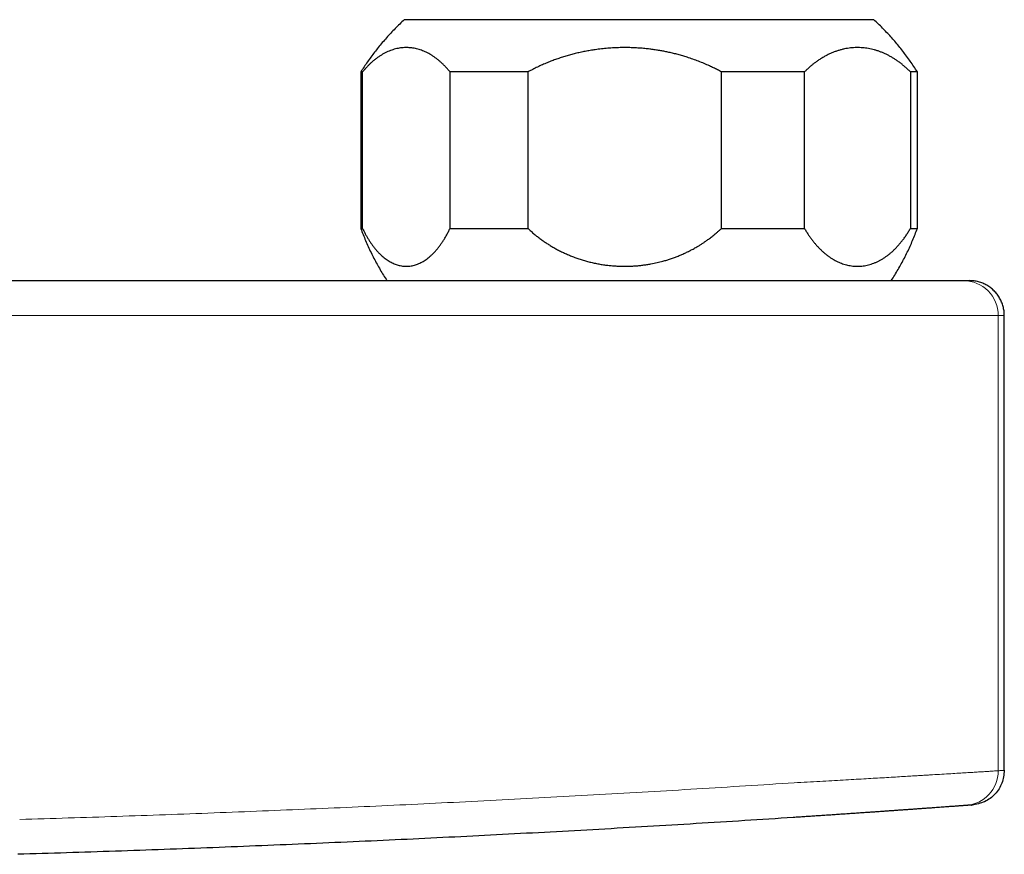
# Model space of a CAD drawing. Header units: millimetres. Extents: x 8 to 693, y 12 to 484.
# Tile 14 of 46: x 401 to 457, y 258 to 306. Entities that reach past the tile are written whole.
import ezdxf

# ---------------------------------------------------------------- set-up
doc = ezdxf.new("R2010")
doc.units = ezdxf.units.MM

msp = doc.modelspace()

# ---------------------------------------------------------------- linework, layer by layer
at = {"color": 7, "linetype": 'Continuous', "lineweight": 30}
for p, q in [((450, 305.942), (423, 305.942)), ((420.5, 302.942), (420.5, 293.942)), ((420.602, 302.942), (420.5, 302.942)), ((420.602, 293.942), (420.602, 302.942)), ((430.114, 302.942), (425.63, 302.942)), ((425.63, 293.942), (425.63, 302.942)), ((430.114, 293.942), (430.114, 302.942)), ((446.012, 302.942), (441.233, 302.942)), ((441.233, 293.942), (441.233, 302.942)), ((446.012, 293.942), (446.012, 302.942)), ((452.5, 302.942), (452.103, 302.942)), ((452.103, 302.942), (452.103, 293.942)), ((452.5, 293.942), (452.5, 302.942)), ((420.5, 293.942), (420.602, 293.942)), ((425.63, 293.942), (430.114, 293.942)), ((441.233, 293.942), (446.012, 293.942)), ((452.103, 293.942), (452.5, 293.942)), ((394.811, 290.942), (445.234, 290.942)), ((445.234, 290.942), (455.159, 290.942)), ((455.159, 290.942), (455.5, 290.942)), ((457.5, 262.798), (457.5, 288.942)), ((455.647, 260.803), (455.642, 260.803))]:
    msp.add_line(p, q, dxfattribs=at)
at = {"color": 252, "linetype": 'Continuous', "lineweight": 0}
for p, q in [((445.419, 288.942), (394.907, 288.942)), ((457.149, 288.942), (445.419, 288.942)), ((457.149, 262.773), (457.149, 288.942)), ((457.5, 288.942), (457.149, 288.942))]:
    msp.add_line(p, q, dxfattribs=at)
for centre, radius, start, end in [((455.154, 288.947), 1.995, 359.8551, 89.857), ((455.155, 262.766), 1.994, 274.3406, 0.1825)]:
    msp.add_arc(centre, radius, start, end, dxfattribs=at)
at = {"color": 7, "linetype": 'Continuous', "lineweight": 30}
for points, knots in [([(423, 305.942), (422.911, 305.859), (422.733, 305.692), (422.474, 305.434), (422.221, 305.17), (421.975, 304.9), (421.735, 304.624), (421.506, 304.348), (421.289, 304.072), (421.082, 303.796), (420.881, 303.516), (420.686, 303.232), (420.562, 303.038), (420.5, 302.942)], [0, 0, 0, 0, 0.093333, 0.186666, 0.279999, 0.373332, 0.466666, 0.56, 0.648, 0.736, 0.824, 0.912, 1, 1, 1, 1]), ([(452.5, 302.942), (452.434, 303.044), (452.302, 303.249), (452.095, 303.551), (451.881, 303.847), (451.66, 304.138), (451.432, 304.424), (451.202, 304.698), (450.969, 304.962), (450.736, 305.216), (450.496, 305.464), (450.252, 305.706), (450.084, 305.863), (450, 305.942)], [0, 0, 0, 0, 0.093333, 0.186666, 0.279999, 0.373332, 0.466666, 0.56, 0.648, 0.736, 0.824, 0.912, 1, 1, 1, 1]), ([(425.63, 302.942), (425.59, 302.99), (425.509, 303.086), (425.386, 303.221), (425.262, 303.348), (425.135, 303.468), (425.007, 303.581), (424.876, 303.686), (424.743, 303.785), (424.607, 303.876), (424.471, 303.959), (424.333, 304.034), (424.195, 304.1), (424.056, 304.158), (423.917, 304.208), (423.778, 304.25), (423.638, 304.284), (423.497, 304.31), (423.356, 304.328), (423.215, 304.337), (423.075, 304.339), (422.933, 304.332), (422.788, 304.318), (422.641, 304.294), (422.495, 304.261), (422.348, 304.219), (422.2, 304.168), (422.051, 304.106), (421.903, 304.036), (421.756, 303.956), (421.609, 303.866), (421.464, 303.767), (421.322, 303.659), (421.188, 303.549), (421.063, 303.436), (420.945, 303.323), (420.829, 303.203), (420.715, 303.076), (420.64, 302.987), (420.602, 302.942)], [0, 0, 0, 0, 0.026202, 0.052415, 0.078628, 0.104831, 0.131243, 0.157655, 0.184648, 0.211661, 0.238683, 0.265706, 0.29272, 0.319714, 0.346572, 0.373439, 0.400306, 0.427164, 0.454209, 0.481255, 0.507932, 0.534609, 0.562673, 0.590747, 0.61882, 0.646883, 0.675749, 0.704626, 0.733503, 0.762368, 0.791478, 0.820589, 0.849229, 0.877869, 0.902287, 0.926718, 0.951152, 0.975582, 1, 1, 1, 1]), ([(441.233, 302.942), (441.159, 302.982), (441.011, 303.062), (440.785, 303.176), (440.529, 303.298), (440.241, 303.425), (439.921, 303.555), (439.597, 303.675), (439.292, 303.778), (439.008, 303.865), (438.745, 303.938), (438.48, 304.006), (438.226, 304.064), (437.983, 304.115), (437.744, 304.159), (437.496, 304.2), (437.24, 304.237), (436.964, 304.27), (436.67, 304.298), (436.357, 304.32), (436.043, 304.334), (435.729, 304.339), (435.4, 304.336), (435.055, 304.324), (434.695, 304.3), (434.336, 304.265), (434, 304.223), (433.689, 304.174), (433.4, 304.122), (433.114, 304.063), (432.833, 303.998), (432.558, 303.927), (432.289, 303.85), (432.021, 303.766), (431.753, 303.676), (431.486, 303.578), (431.215, 303.47), (430.939, 303.353), (430.66, 303.224), (430.385, 303.088), (430.205, 302.99), (430.114, 302.942)], [0, 0, 0, 0, 0.021818, 0.043639, 0.065456, 0.095271, 0.1251, 0.154929, 0.184744, 0.208313, 0.231888, 0.255464, 0.279032, 0.299373, 0.319714, 0.34208, 0.364449, 0.386815, 0.4139, 0.440999, 0.468102, 0.495201, 0.522286, 0.553428, 0.584585, 0.615741, 0.646882, 0.672148, 0.697421, 0.722693, 0.747958, 0.772081, 0.796207, 0.820329, 0.844872, 0.86942, 0.893963, 0.920467, 0.946982, 0.973496, 1, 1, 1, 1]), ([(452.103, 302.942), (452.054, 302.99), (451.956, 303.086), (451.807, 303.221), (451.656, 303.348), (451.503, 303.468), (451.348, 303.581), (451.189, 303.686), (451.028, 303.785), (450.864, 303.876), (450.698, 303.959), (450.532, 304.034), (450.364, 304.1), (450.196, 304.158), (450.028, 304.208), (449.859, 304.25), (449.689, 304.284), (449.519, 304.31), (449.348, 304.328), (449.177, 304.337), (449.007, 304.339), (448.835, 304.332), (448.66, 304.318), (448.482, 304.294), (448.305, 304.261), (448.127, 304.219), (447.948, 304.168), (447.767, 304.106), (447.588, 304.036), (447.41, 303.956), (447.232, 303.866), (447.057, 303.767), (446.884, 303.659), (446.722, 303.549), (446.57, 303.436), (446.428, 303.323), (446.287, 303.203), (446.149, 303.076), (446.058, 302.987), (446.012, 302.942)], [0, 0, 0, 0, 0.0262024, 0.0524151, 0.0786282, 0.1048312, 0.1312432, 0.1576554, 0.1846482, 0.2116605, 0.2386831, 0.2657064, 0.2927202, 0.3197141, 0.3465719, 0.3734389, 0.400306, 0.427164, 0.4542094, 0.4812547, 0.5079321, 0.5346095, 0.5626729, 0.5907465, 0.6188201, 0.6468833, 0.6757488, 0.704626, 0.7335028, 0.7623679, 0.7914783, 0.8205887, 0.8492288, 0.8778689, 0.9022872, 0.926718, 0.9511525, 0.9755824, 1, 1, 1, 1]), ([(420.5, 293.942), (420.544, 293.824), (420.632, 293.589), (420.776, 293.241), (420.927, 292.897), (421.087, 292.556), (421.255, 292.221), (421.43, 291.893), (421.612, 291.571), (421.801, 291.253), (421.934, 291.046), (422, 290.942)], [0, 0, 0, 0, 0.112, 0.224, 0.336, 0.448, 0.56, 0.67, 0.78, 0.89, 1, 1, 1, 1]), ([(420.602, 293.942), (420.63, 293.884), (420.687, 293.768), (420.775, 293.601), (420.865, 293.441), (420.958, 293.288), (421.054, 293.14), (421.152, 292.998), (421.254, 292.863), (421.358, 292.734), (421.464, 292.614), (421.571, 292.502), (421.679, 292.398), (421.787, 292.303), (421.897, 292.215), (422.009, 292.135), (422.122, 292.063), (422.237, 291.997), (422.354, 291.94), (422.472, 291.89), (422.59, 291.849), (422.711, 291.816), (422.833, 291.792), (422.956, 291.776), (423.08, 291.769), (423.203, 291.77), (423.328, 291.781), (423.454, 291.801), (423.58, 291.831), (423.706, 291.87), (423.832, 291.919), (423.956, 291.976), (424.078, 292.043), (424.199, 292.119), (424.32, 292.203), (424.438, 292.297), (424.556, 292.401), (424.674, 292.515), (424.791, 292.639), (424.906, 292.773), (425.019, 292.916), (425.129, 293.067), (425.235, 293.225), (425.338, 293.392), (425.439, 293.567), (425.537, 293.749), (425.599, 293.878), (425.63, 293.942)], [0, 0, 0, 0, 0.020902, 0.041822, 0.062749, 0.08367, 0.104573, 0.126074, 0.147593, 0.169118, 0.190638, 0.21214, 0.233268, 0.254413, 0.275564, 0.296709, 0.317838, 0.339514, 0.361207, 0.382905, 0.404598, 0.426275, 0.448639, 0.47102, 0.493408, 0.51579, 0.538154, 0.561142, 0.58415, 0.607164, 0.630171, 0.653159, 0.675921, 0.698703, 0.721491, 0.744272, 0.767034, 0.790504, 0.813997, 0.837497, 0.860989, 0.884459, 0.907552, 0.930668, 0.953792, 0.976908, 1, 1, 1, 1]), ([(430.114, 293.942), (430.173, 293.887), (430.29, 293.778), (430.471, 293.622), (430.657, 293.471), (430.842, 293.331), (431.024, 293.201), (431.204, 293.081), (431.395, 292.959), (431.599, 292.839), (431.815, 292.719), (432.035, 292.607), (432.262, 292.5), (432.496, 292.398), (432.737, 292.302), (432.981, 292.214), (433.228, 292.134), (433.478, 292.062), (433.733, 291.996), (433.991, 291.939), (434.251, 291.89), (434.512, 291.849), (434.771, 291.817), (435.029, 291.793), (435.285, 291.777), (435.541, 291.769), (435.789, 291.769), (436.028, 291.776), (436.259, 291.789), (436.49, 291.808), (436.722, 291.834), (436.954, 291.867), (437.166, 291.903), (437.358, 291.94), (437.53, 291.977), (437.699, 292.018), (437.886, 292.067), (438.09, 292.125), (438.311, 292.196), (438.531, 292.273), (438.75, 292.357), (438.967, 292.448), (439.183, 292.545), (439.397, 292.649), (439.609, 292.761), (439.801, 292.869), (439.972, 292.972), (440.123, 293.067), (440.271, 293.166), (440.431, 293.277), (440.605, 293.406), (440.79, 293.551), (440.956, 293.69), (441.103, 293.82), (441.19, 293.901), (441.233, 293.942)], [0, 0, 0, 0, 0.019574, 0.039157, 0.05874, 0.078314, 0.095991, 0.113671, 0.131347, 0.15154, 0.171743, 0.191946, 0.212139, 0.233336, 0.25455, 0.275769, 0.296983, 0.318181, 0.339788, 0.361411, 0.38304, 0.404663, 0.426271, 0.447214, 0.468167, 0.48912, 0.510063, 0.528965, 0.547871, 0.566774, 0.58594, 0.60511, 0.624276, 0.638716, 0.653155, 0.667326, 0.681497, 0.700474, 0.719456, 0.738433, 0.7577, 0.776972, 0.796239, 0.815808, 0.835381, 0.85495, 0.869703, 0.884457, 0.898824, 0.913191, 0.932446, 0.951705, 0.97096, 0.98548, 1, 1, 1, 1]), ([(446.012, 293.942), (446.046, 293.884), (446.115, 293.768), (446.221, 293.601), (446.331, 293.441), (446.443, 293.288), (446.559, 293.14), (446.679, 292.998), (446.802, 292.863), (446.928, 292.734), (447.056, 292.614), (447.186, 292.502), (447.316, 292.398), (447.448, 292.303), (447.581, 292.215), (447.716, 292.135), (447.853, 292.063), (447.993, 291.997), (448.134, 291.94), (448.277, 291.89), (448.421, 291.849), (448.566, 291.816), (448.714, 291.792), (448.864, 291.776), (449.013, 291.769), (449.163, 291.77), (449.314, 291.781), (449.467, 291.801), (449.62, 291.831), (449.772, 291.87), (449.924, 291.919), (450.074, 291.976), (450.223, 292.043), (450.37, 292.119), (450.515, 292.203), (450.659, 292.297), (450.802, 292.401), (450.945, 292.515), (451.087, 292.639), (451.226, 292.773), (451.362, 292.916), (451.495, 293.067), (451.624, 293.225), (451.749, 293.392), (451.871, 293.567), (451.989, 293.749), (452.065, 293.878), (452.103, 293.942)], [0, 0, 0, 0, 0.0209025, 0.0418225, 0.0627487, 0.0836695, 0.1045728, 0.1260739, 0.1475928, 0.1691181, 0.1906378, 0.2121397, 0.2332685, 0.2544132, 0.2755636, 0.2967088, 0.3178381, 0.3395142, 0.3612069, 0.3829052, 0.4045982, 0.4262747, 0.4486386, 0.4710203, 0.4934081, 0.5157899, 0.5381539, 0.5611421, 0.5841498, 0.607164, 0.6301714, 0.6531593, 0.6759213, 0.6987032, 0.7214913, 0.7442724, 0.7670339, 0.790504, 0.8139971, 0.8374974, 0.8609894, 0.8844586, 0.9075517, 0.9306684, 0.9537925, 0.976908, 1, 1, 1, 1]), ([(451, 290.942), (451.068, 291.048), (451.203, 291.259), (451.395, 291.583), (451.58, 291.911), (451.756, 292.243), (451.923, 292.578), (452.081, 292.915), (452.23, 293.254), (452.37, 293.596), (452.457, 293.826), (452.5, 293.942)], [0, 0, 0, 0, 0.112, 0.224, 0.336, 0.448, 0.56, 0.67, 0.78, 0.89, 1, 1, 1, 1]), ([(455.306, 260.778), (455.295, 260.777), (455.273, 260.776), (455.229, 260.773), (455.178, 260.769), (455.118, 260.764), (455.05, 260.759), (454.973, 260.754), (454.886, 260.747), (454.787, 260.74), (454.676, 260.732), (454.555, 260.723), (454.425, 260.714), (454.283, 260.703), (454.128, 260.692), (453.961, 260.68), (453.783, 260.667), (453.596, 260.653), (453.399, 260.639), (453.196, 260.625), (452.989, 260.61), (452.777, 260.595), (452.558, 260.579), (452.331, 260.563), (452.104, 260.547), (451.878, 260.53), (451.653, 260.515), (451.423, 260.498), (451.188, 260.482), (450.947, 260.465), (450.701, 260.448), (450.443, 260.43), (450.172, 260.411), (449.888, 260.391), (449.598, 260.371), (449.304, 260.351), (448.998, 260.33), (448.683, 260.308), (448.357, 260.286), (448.027, 260.264), (447.693, 260.241), (447.355, 260.218), (447.019, 260.196), (446.687, 260.174), (446.359, 260.152), (446.029, 260.13), (445.698, 260.108), (445.476, 260.093), (445.365, 260.086)], [0, 0, 0, 0, 0.020091, 0.040159, 0.06022, 0.080291, 0.100387, 0.120523, 0.14054, 0.162478, 0.184405, 0.206339, 0.228303, 0.250314, 0.273612, 0.296871, 0.320117, 0.343374, 0.366665, 0.390067, 0.412133, 0.434171, 0.456202, 0.478246, 0.500323, 0.520369, 0.540389, 0.560398, 0.580413, 0.600448, 0.620518, 0.640488, 0.662379, 0.684255, 0.706137, 0.728044, 0.749996, 0.773259, 0.796488, 0.819706, 0.842938, 0.866207, 0.889608, 0.911688, 0.933747, 0.955805, 0.977883, 1, 1, 1, 1]), ([(455.609, 260.801), (455.609, 260.801), (455.6, 260.8), (455.577, 260.798), (455.54, 260.795), (455.493, 260.792), (455.439, 260.788), (455.378, 260.784), (455.33, 260.78), (455.306, 260.778)], [0, 0, 0, 0, 0.021346, 0.186377, 0.3514, 0.513486, 0.675602, 0.837767, 1, 1, 1, 1]), ([(455.612, 260.801), (455.619, 260.801), (455.636, 260.803), (455.644, 260.803), (455.649, 260.804)], [0, 0, 0, 0, 0.376266, 1, 1, 1, 1]), ([(445.365, 260.086), (444.434, 260.026), (442.572, 259.905), (439.779, 259.732), (436.985, 259.564), (434.191, 259.403), (431.413, 259.25), (428.651, 259.103), (425.905, 258.963), (423.158, 258.83), (420.392, 258.701), (417.608, 258.579), (414.804, 258.461), (411.999, 258.35), (409.194, 258.245), (406.389, 258.147), (403.583, 258.055), (401.713, 257.999), (400.777, 257.971)], [0, 0, 0, 0, 0.062797, 0.125582, 0.188353, 0.251113, 0.313861, 0.375478, 0.437086, 0.498684, 0.560274, 0.623112, 0.685943, 0.748766, 0.811583, 0.874394, 0.937199, 1, 1, 1, 1])]:
    msp.add_open_spline(points, degree=3, knots=knots, dxfattribs=at)
for points in [[(457.5, 288.942), (457.497, 289.029), (457.49, 289.204), (457.437, 289.461), (457.353, 289.709), (457.237, 289.945), (457.091, 290.163), (456.918, 290.36), (456.721, 290.533), (456.503, 290.679), (456.268, 290.795), (456.019, 290.879), (455.762, 290.932), (455.587, 290.939), (455.5, 290.942)], [(457.5, 262.798), (457.473, 262.548), (457.418, 262.049), (456.996, 261.408), (456.389, 260.94), (455.894, 260.849), (455.647, 260.803)]]:
    msp.add_open_spline(points, degree=3, dxfattribs=at)
at = {"color": 252, "linetype": 'Continuous', "lineweight": 0}
for points, knots in [([(445.419, 262.082), (445.67, 262.096), (446.163, 262.123), (446.883, 262.163), (447.568, 262.201), (448.219, 262.238), (448.834, 262.273), (449.413, 262.306), (449.956, 262.337), (450.482, 262.368), (450.99, 262.398), (451.475, 262.427), (451.919, 262.453), (452.309, 262.477), (452.65, 262.498), (452.936, 262.515), (453.123, 262.527), (453.221, 262.532), (453.251, 262.534), (453.28, 262.536), (453.309, 262.538), (453.337, 262.539), (453.545, 262.552), (453.919, 262.574), (454.427, 262.605), (454.891, 262.633), (455.312, 262.659), (455.69, 262.682), (456.025, 262.702), (456.316, 262.72), (456.566, 262.736), (456.773, 262.749), (456.94, 262.76), (457.068, 262.768), (457.122, 262.771), (457.149, 262.773)], [0, 0, 0, 0, 0.042317, 0.083156, 0.122517, 0.160399, 0.196803, 0.231729, 0.265176, 0.297145, 0.331195, 0.36339, 0.39373, 0.422216, 0.44575, 0.467848, 0.486106, 0.488415, 0.490705, 0.492975, 0.495227, 0.497459, 0.499672, 0.544257, 0.588314, 0.631846, 0.674851, 0.71733, 0.759285, 0.800714, 0.841619, 0.881999, 0.921856, 0.961189, 1, 1, 1, 1]), ([(457.149, 262.773), (457.181, 262.775), (457.244, 262.78), (457.321, 262.785), (457.386, 262.79), (457.436, 262.793), (457.472, 262.796), (457.495, 262.798), (457.498, 262.798), (457.5, 262.798)], [0, 0, 0, 0, 0.143193, 0.286274, 0.429243, 0.5721, 0.714845, 0.857478, 1, 1, 1, 1]), ([(400.889, 259.972), (401.82, 260), (403.682, 260.056), (406.476, 260.148), (409.269, 260.246), (412.063, 260.35), (414.839, 260.46), (417.6, 260.575), (420.343, 260.695), (423.086, 260.822), (425.848, 260.956), (428.629, 261.097), (431.428, 261.245), (434.227, 261.4), (437.025, 261.56), (439.824, 261.728), (442.622, 261.901), (444.487, 262.022), (445.419, 262.082)], [0, 0, 0, 0, 0.0625943, 0.1252039, 0.1878292, 0.2504705, 0.3131281, 0.374683, 0.4362542, 0.4978421, 0.5594469, 0.6223267, 0.6852247, 0.7481414, 0.8110769, 0.8740316, 0.9370059, 1, 1, 1, 1])]:
    msp.add_open_spline(points, degree=3, knots=knots, dxfattribs=at)

doc.saveas('drawing.dxf')
